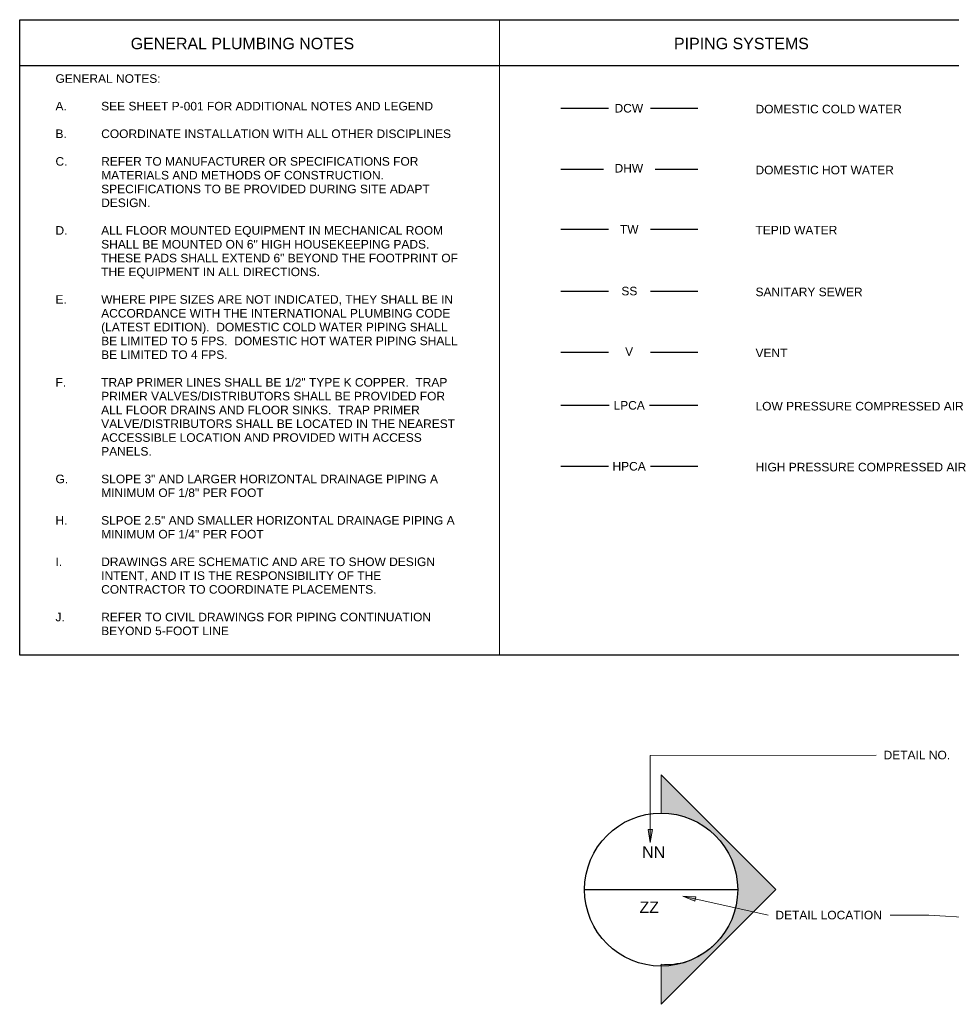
# Model space of a CAD drawing. Header units: inches. Extents: x 1410 to 2544, y 288 to 818.
# Tile 1 of 2: x 1410 to 1899, y 301 to 818. Entities that reach past the tile are written whole.
import ezdxf

# ---------------------------------------------------------------- set-up
doc = ezdxf.new("R2010")
doc.units = ezdxf.units.IN
doc.header["$MEASUREMENT"] = 0
for name, color, linetype, lineweight in [('A-DETL', 90, 'Continuous', 9), ('A-DETL-GENF', 92, 'Continuous', 9), ('A-DETL-MEDM', 33, 'Continuous', 30), ('A-DETL-THIN', 151, 'Continuous', 9), ('G-ANNO-TEXT', 231, 'Continuous', 9)]:
    doc.layers.add(name, color=color, linetype=linetype, lineweight=lineweight)
doc.styles.add('Arial', font='arial.ttf', dxfattribs={"height": 0.125})
doc.styles.add('Arial_1', font='arial.ttf', dxfattribs={"height": 0.09375})

msp = doc.modelspace()

# ---------------------------------------------------------------- hatches: boundary and pattern name
at = {"layer": 'A-DETL-GENF'}
msp.add_hatch(color=7, dxfattribs=at).paths.add_polyline_path([(1746.53, 300.9), (1806.74, 361.11), (1746.53, 421.32), (1746.53, 401.32), (1750.73, 401.1), (1754.89, 400.44), (1758.96, 399.35), (1762.89, 397.84), (1766.64, 395.93), (1770.17, 393.64), (1773.44, 390.99), (1776.41, 388.02), (1779.06, 384.75), (1781.35, 381.22), (1783.26, 377.47), (1784.77, 373.54), (1785.86, 369.47), (1786.52, 365.31), (1786.74, 361.11), (1786.54, 357.07), (1785.93, 353.07), (1784.92, 349.16), (1783.53, 345.36), (1781.76, 341.73), (1779.64, 338.29), (1777.18, 335.08), (1774.41, 332.13), (1771.36, 329.48), (1768.25, 327.3), (1764.94, 325.46), (1761.45, 323.97), (1757.82, 322.87), (1754.1, 322.15), (1750.32, 321.82), (1746.53, 321.9), (1746.53, 311.4)])
at = {"layer": 'G-ANNO-TEXT'}
for points in [[(1740.8, 385.86), (1741.93, 392.61), (1739.67, 392.61)], [(1757.89, 357.65), (1764.24, 355.09), (1764.73, 357.3)]]:
    msp.add_hatch(color=7, dxfattribs=at).paths.add_polyline_path(points)

# ---------------------------------------------------------------- linework, layer by layer
at = {"layer": 'A-DETL', "lineweight": 30}
for p, q in [((1409.67, 817.9), (2543.67, 817.9)), ((1409.67, 793.9), (2543.67, 793.9))]:
    msp.add_line(p, q, dxfattribs=at)
at = {"layer": 'A-DETL'}
msp.add_line((1661.67, 817.9), (1661.67, 484.15), dxfattribs=at)
at = {"layer": 'A-DETL-MEDM'}
for p, q in [((1409.67, 484.15), (1409.67, 817.9)), ((1693.87, 771.41), (1718.87, 771.41)), ((1740.87, 771.41), (1765.87, 771.41)), ((1693.87, 739.41), (1716.27, 739.41)), ((1743.47, 739.41), (1765.87, 739.41)), ((1693.87, 707.85), (1718.87, 707.85)), ((1740.87, 707.85), (1765.87, 707.85)), ((1693.87, 675.41), (1718.87, 675.41)), ((1740.87, 675.41), (1765.87, 675.41)), ((1693.87, 643.41), (1718.87, 643.41)), ((1740.87, 643.41), (1765.87, 643.41)), ((1693.87, 615.41), (1719.29, 615.41)), ((1740.45, 615.41), (1765.87, 615.41)), ((1693.87, 583.41), (1718.87, 583.41)), ((1740.87, 583.41), (1765.87, 583.41)), ((2543.67, 484.15), (1409.67, 484.15)), ((1706.32, 361.11), (1786.74, 361.11)), ((1746.53, 320.9), (1746.53, 321.37))]:
    msp.add_line(p, q, dxfattribs=at)
msp.add_ellipse((1746.53, 361.11), major_axis=(0, 40.21), ratio=0.999968, dxfattribs=at)
at = {"layer": 'A-DETL-THIN'}
for p, q in [((1806.74, 361.11), (1746.53, 421.32)), ((1746.53, 421.32), (1746.53, 401.32)), ((1746.53, 401.32), (1746.53, 421.32)), ((1746.53, 421.32), (1806.74, 361.11)), ((1746.53, 300.9), (1806.74, 361.11)), ((1806.74, 361.11), (1746.53, 300.9)), ((1746.53, 321.9), (1746.53, 311.4)), ((1746.53, 300.9), (1746.53, 321.9)), ((1746.53, 311.4), (1746.53, 300.9))]:
    msp.add_line(p, q, dxfattribs=at)
for centre, radius, start, end in [((1746.53, 361.11), 40.21, 0, 90), ((1746.53, 361.11), 40.21, 308.1258, 0), ((1749.15, 357.77), 35.97, 265.8264, 308.1258)]:
    msp.add_arc(centre, radius, start, end, dxfattribs=at)
at = {"layer": 'G-ANNO-TEXT', "color": 7}
for p, q in [((1740.8, 431.62), (1859.51, 431.78)), ((1740.8, 385.86), (1740.8, 431.62)), ((1741.93, 392.61), (1739.67, 392.61)), ((1739.67, 392.61), (1740.8, 385.86)), ((1740.8, 385.86), (1741.93, 392.61)), ((1757.89, 357.65), (1764.24, 355.09)), ((1764.73, 357.3), (1757.89, 357.65)), ((1757.89, 357.65), (1802.7, 347.75)), ((1764.24, 355.09), (1764.73, 357.3)), ((1887.1, 347.75), (1866.76, 347.75)), ((2039.26, 338.4), (1887.1, 347.75))]:
    msp.add_line(p, q, dxfattribs=at)

# ---------------------------------------------------------------- texts
at = {"layer": 'G-ANNO-TEXT', "color": 7, "lineweight": 30, "char_height": 6, "attachment_point": 1, "style": 'Arial_1'}
for s, insert, width in [('GENERAL PLUMBING NOTES', (1467.97, 808.4), 142.107), ('PIPING SYSTEMS', (1753.29, 808.4), 86.052), ('NN', (1736.57, 383.81), 14.544), ('ZZ', (1735.14, 354.87), 12.423)]:
    msp.add_mtext(s, dxfattribs=dict(at, insert=insert, width=width))
at = {"layer": 'G-ANNO-TEXT', "color": 7, "char_height": 4.5, "attachment_point": 1, "style": 'Arial'}
for s, insert, width in [('GENERAL NOTES:', (1428.47, 789.25), 67.872), ('A.', (1428.47, 774.75), 29.088), ('SEE SHEET P-001 FOR ADDITIONAL NOTES AND LEGEND', (1452.47, 774.75), 213.7665), ('DCW', (1722.06, 773.66), 18.786), ('DOMESTIC COLD WATER', (1796.09, 773.21), 94.6875), ('B.', (1428.47, 760.25), 29.088), ('COORDINATE INSTALLATION WITH ALL OTHER DISCIPLINES', (1452.47, 760.25), 224.826), ('C.', (1428.47, 745.75), 29.088), ('REFER TO MANUFACTURER OR SPECIFICATIONS FOR ', (1452.47, 745.75), 206.646), ('DHW', (1722.06, 742.16), 18.786), ('DOMESTIC HOT WATER', (1796.09, 741.21), 89.5365), ('MATERIALS AND METHODS OF CONSTRUCTION. ', (1452.47, 738.5), 184.527), ('SPECIFICATIONS TO BE PROVIDED DURING SITE ADAPT ', (1452.47, 731.25), 213.312), ('DESIGN.', (1452.47, 724), 31.6635), ('D.', (1428.47, 709.5), 29.088), ('ALL FLOOR MOUNTED EQUIPMENT IN MECHANICAL ROOM ', (1452.47, 709.5), 222.705), ('TW', (1724.88, 710.1), 12.2715), ('TEPID WATER', (1796.09, 709.66), 52.8735), ('SHALL BE MOUNTED ON 6" HIGH HOUSEKEEPING PADS.  ', (1452.47, 702.25), 215.8875), ('THESE PADS SHALL EXTEND 6" BEYOND THE FOOTPRINT OF ', (1452.47, 695), 231.795), ('THE EQUIPMENT IN ALL DIRECTIONS.', (1452.47, 687.75), 140.592), ('SS', (1725.65, 677.66), 10.302), ('SANITARY SEWER', (1796.09, 677.22), 69.084), ('E.', (1428.47, 673.25), 29.088), ('WHERE PIPE SIZES ARE NOT INDICATED, THEY SHALL BE IN ', (1452.47, 673.25), 228.3105), ('ACCORDANCE WITH THE INTERNATIONAL PLUMBING CODE ', (1452.47, 666), 227.4015), ('(LATEST EDITION).  DOMESTIC COLD WATER PIPING SHALL ', (1452.47, 658.75), 225.129), ('BE LIMITED TO 5 FPS.  DOMESTIC HOT WATER PIPING SHALL ', (1452.47, 651.5), 231.492), ('BE LIMITED TO 4 FPS.', (1452.47, 644.25), 81.0525), ('V', (1727.61, 645.9), 5.151), ('VENT', (1796.09, 645.22), 20.604), ('F.', (1428.47, 629.75), 29.088), ('TRAP PRIMER LINES SHALL BE 1/2" TYPE K COPPER.  TRAP ', (1452.47, 629.75), 224.6745), ('PRIMER VALVES/DISTRIBUTORS SHALL BE PROVIDED FOR ', (1452.47, 622.5), 223.4625), ('ALL FLOOR DRAINS AND FLOOR SINKS.  TRAP PRIMER ', (1452.47, 615.25), 207.252), ('LPCA', (1721.53, 617.66), 20.1495), ('LOW PRESSURE COMPRESSED AIR', (1796.09, 617.22), 134.6835), ('VALVE/DISTRIBUTORS SHALL BE LOCATED IN THE NEAREST ', (1452.47, 608), 229.8255), ('ACCESSIBLE LOCATION AND PROVIDED WITH ACCESS ', (1452.47, 600.75), 208.767), ('PANELS.', (1452.47, 593.5), 32.5725), ('HPCA', (1720.98, 585.66), 21.513), ('HIGH PRESSURE COMPRESSED AIR', (1796.09, 585.22), 136.047), ('G.', (1428.47, 579), 29.088), ('SLOPE 3" AND LARGER HORIZONTAL DRAINAGE PIPING A ', (1452.47, 579), 218.9175), ('MINIMUM OF 1/8" PER FOOT', (1452.47, 571.75), 104.6865), ('H.', (1428.47, 557.25), 29.088), ('SLPOE 2.5" AND SMALLER HORIZONTAL DRAINAGE PIPING A ', (1452.47, 557.25), 229.5225), ('MINIMUM OF 1/4" PER FOOT', (1452.47, 550), 104.6865), ('I.', (1428.47, 535.5), 29.088), ('DRAWINGS ARE SCHEMATIC AND ARE TO SHOW DESIGN ', (1452.47, 535.5), 218.0085), ('INTENT, AND IT IS THE RESPONSIBILITY OF THE ', (1452.47, 528.25), 181.497), ('CONTRACTOR TO COORDINATE PLACEMENTS.', (1452.47, 521), 177.861), ('J.', (1428.47, 506.5), 29.088), ('REFER TO CIVIL DRAWINGS FOR PIPING CONTINUATION ', (1452.47, 506.5), 214.3725), ('BEYOND 5-FOOT LINE', (1452.47, 499.25), 82.113), ('DETAIL NO.', (1863.35, 434.03), 42.723), ('DETAIL LOCATION', (1806.54, 350), 68.3265)]:
    msp.add_mtext(s, dxfattribs=dict(at, insert=insert, width=width))

doc.saveas('drawing.dxf')
